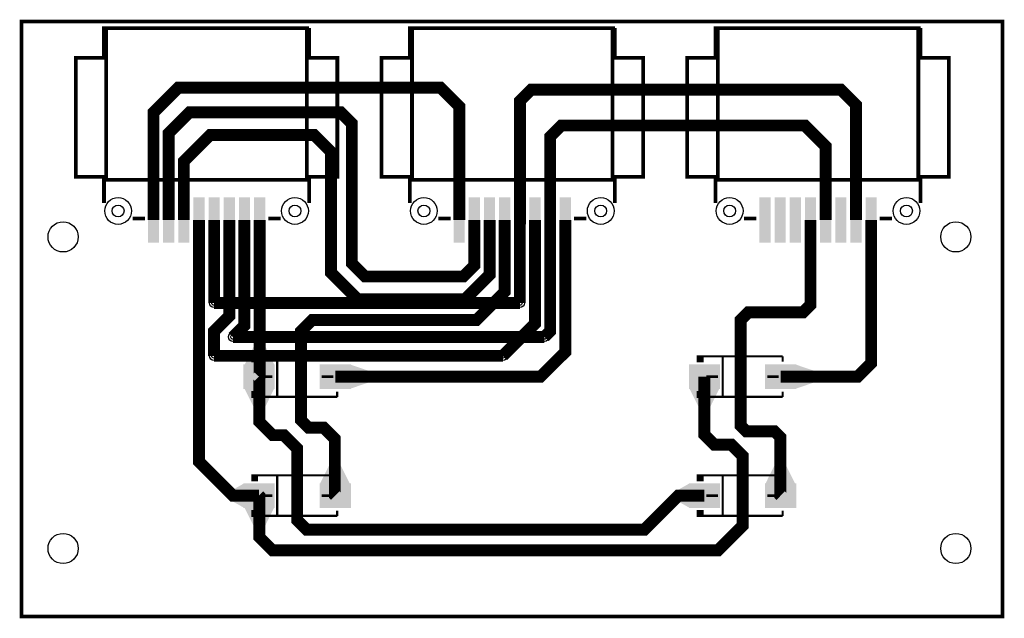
# Model space of a CAD drawing. Header units: millimetres. Extents: x -0.1 to 66.1, y -40.1 to 0.1.
import ezdxf

# ---------------------------------------------------------------- set-up
doc = ezdxf.new("R2010")
doc.units = ezdxf.units.MM
for name, color, linetype, true_color in [('BoardOutLine', 7, 'Continuous', 0xff00ff), ('BottomLayer', 7, 'Continuous', 0x0000ff), ('Document', 7, 'Continuous', 0xffffff), ('Hole', 7, 'Continuous', 0x222222), ('Multi-Layer', 7, 'Continuous', 0xc0c0c0), ('TopLayer', 7, 'Continuous', 0xff0000), ('TopPasteMaskLayer', 7, 'Continuous', 0x808080), ('TopSilkLayer', 7, 'Continuous', 0xffcc00), ('TopSolderMaskLayer', 7, 'Continuous', 0x800080)]:
    doc.layers.add(name, color=color, linetype=linetype, true_color=true_color)

msp = doc.modelspace()

# ---------------------------------------------------------------- hatches: boundary and pattern name
at = {"layer": 'Document'}
for points in [[(17.142, -25.176), (17.292, -25.176), (17.292, -22.576), (17.142, -22.576)], [(47.114, -25.176), (47.264, -25.176), (47.264, -22.576), (47.114, -22.576)], [(16.11, -23.973), (16.11, -23.78), (16.883, -23.78), (16.883, -23.973)], [(20.974, -23.973), (20.974, -23.78), (20.201, -23.78), (20.201, -23.973)], [(20.684, -24.52), (20.684, -23.232), (20.491, -23.232), (20.491, -24.52)], [(46.082, -23.973), (46.082, -23.78), (46.855, -23.78), (46.855, -23.973)], [(50.946, -23.973), (50.946, -23.78), (50.174, -23.78), (50.174, -23.973)], [(50.656, -24.52), (50.656, -23.232), (50.463, -23.232), (50.463, -24.52)], [(17.142, -33.177), (17.292, -33.177), (17.292, -30.577), (17.142, -30.577)], [(47.114, -33.177), (47.264, -33.177), (47.264, -30.577), (47.114, -30.577)], [(16.11, -31.974), (16.11, -31.781), (16.883, -31.781), (16.883, -31.974)], [(20.974, -31.974), (20.974, -31.781), (20.201, -31.781), (20.201, -31.974)], [(20.684, -32.521), (20.684, -31.233), (20.491, -31.233), (20.491, -32.521)], [(46.082, -31.974), (46.082, -31.781), (46.855, -31.781), (46.855, -31.974)], [(50.946, -31.974), (50.946, -31.781), (50.174, -31.781), (50.174, -31.974)], [(50.656, -32.521), (50.656, -31.233), (50.463, -31.233), (50.463, -32.521)]]:
    msp.add_hatch(color=256, dxfattribs=at).paths.add_polyline_path(points)
at = {"layer": 'TopLayer'}
for points in [[(9.226, -14.835), (8.526, -14.835), (8.526, -11.835), (9.226, -11.835)], [(10.246, -14.835), (9.546, -14.835), (9.546, -11.835), (10.246, -11.835)], [(11.266, -14.835), (10.566, -14.835), (10.566, -11.835), (11.266, -11.835)], [(12.286, -14.835), (11.586, -14.835), (11.586, -11.835), (12.286, -11.835)], [(13.306, -14.835), (12.606, -14.835), (12.606, -11.835), (13.306, -11.835)], [(14.326, -14.835), (13.626, -14.835), (13.626, -11.835), (14.326, -11.835)], [(15.346, -14.835), (14.646, -14.835), (14.646, -11.835), (15.346, -11.835)], [(16.366, -14.835), (15.666, -14.835), (15.666, -11.835), (16.366, -11.835)], [(29.8, -14.835), (29.1, -14.835), (29.1, -11.835), (29.8, -11.835)], [(30.82, -14.835), (30.12, -14.835), (30.12, -11.835), (30.82, -11.835)], [(31.84, -14.835), (31.14, -14.835), (31.14, -11.835), (31.84, -11.835)], [(32.86, -14.835), (32.16, -14.835), (32.16, -11.835), (32.86, -11.835)], [(33.88, -14.835), (33.18, -14.835), (33.18, -11.835), (33.88, -11.835)], [(34.9, -14.835), (34.2, -14.835), (34.2, -11.835), (34.9, -11.835)], [(35.92, -14.835), (35.22, -14.835), (35.22, -11.835), (35.92, -11.835)], [(36.94, -14.835), (36.24, -14.835), (36.24, -11.835), (36.94, -11.835)], [(50.374, -14.835), (49.674, -14.835), (49.674, -11.835), (50.374, -11.835)], [(51.394, -14.835), (50.694, -14.835), (50.694, -11.835), (51.394, -11.835)], [(52.414, -14.835), (51.714, -14.835), (51.714, -11.835), (52.414, -11.835)], [(53.434, -14.835), (52.734, -14.835), (52.734, -11.835), (53.434, -11.835)], [(54.454, -14.835), (53.754, -14.835), (53.754, -11.835), (54.454, -11.835)], [(55.474, -14.835), (54.774, -14.835), (54.774, -11.835), (55.474, -11.835)], [(56.494, -14.835), (55.794, -14.835), (55.794, -11.835), (56.494, -11.835)], [(57.514, -14.835), (56.814, -14.835), (56.814, -11.835), (57.514, -11.835)], [(17, -23.066), (15.016, -23.066), (15.616, -21.866), (16.416, -21.866)], [(14.953, -23.066), (14.953, -24.686), (17, -24.686), (17, -23.066)], [(22.131, -23.066), (22.131, -24.686), (20.084, -24.686), (20.084, -23.066)], [(22.131, -23.066), (22.131, -24.686), (23.331, -24.276), (23.331, -23.476)], [(44.925, -23.066), (44.925, -24.686), (46.972, -24.686), (46.972, -23.066)], [(52.103, -23.066), (52.103, -24.686), (50.056, -24.686), (50.056, -23.066)], [(52.103, -23.066), (52.103, -24.686), (53.303, -24.276), (53.303, -23.476)], [(15.002, -24.686), (17, -24.686), (16.402, -25.886), (15.602, -25.886)], [(44.949, -24.686), (46.949, -24.686), (46.349, -25.886), (45.549, -25.886)], [(20.084, -31.067), (22.082, -31.067), (21.482, -29.867), (20.682, -29.867)], [(50.056, -31.067), (52.054, -31.067), (51.454, -29.867), (50.654, -29.867)], [(14.953, -31.067), (14.953, -32.687), (14.224, -32.277), (14.224, -31.477)], [(14.953, -31.067), (14.953, -32.687), (17, -32.687), (17, -31.067)], [(22.131, -31.067), (22.131, -32.687), (20.084, -32.687), (20.084, -31.067)], [(44.925, -31.067), (44.925, -32.687), (44.196, -32.277), (44.196, -31.477)], [(44.925, -31.067), (44.925, -32.687), (46.972, -32.687), (46.972, -31.067)], [(52.103, -31.067), (52.103, -32.687), (50.056, -32.687), (50.056, -31.067)], [(15.002, -32.687), (17, -32.687), (16.402, -33.887), (15.602, -33.887)]]:
    msp.add_hatch(color=256, dxfattribs=at).paths.add_polyline_path(points)
at = {"layer": 'TopPasteMaskLayer'}
for points in [[(8.526, -11.835), (8.526, -14.835), (9.226, -14.835), (9.226, -11.835)], [(9.546, -11.835), (9.546, -14.835), (10.246, -14.835), (10.246, -11.835)], [(10.566, -11.835), (10.566, -14.835), (11.266, -14.835), (11.266, -11.835)], [(12.286, -14.835), (12.286, -11.835), (11.586, -11.835), (11.586, -14.835)], [(13.306, -14.835), (13.306, -11.835), (12.606, -11.835), (12.606, -14.835)], [(14.326, -14.835), (14.326, -11.835), (13.626, -11.835), (13.626, -14.835)], [(15.346, -14.835), (15.346, -11.835), (14.646, -11.835), (14.646, -14.835)], [(16.366, -14.835), (16.366, -11.835), (15.666, -11.835), (15.666, -14.835)], [(29.1, -11.835), (29.1, -14.835), (29.8, -14.835), (29.8, -11.835)], [(30.12, -11.835), (30.12, -14.835), (30.82, -14.835), (30.82, -11.835)], [(31.14, -11.835), (31.14, -14.835), (31.84, -14.835), (31.84, -11.835)], [(32.86, -14.835), (32.86, -11.835), (32.16, -11.835), (32.16, -14.835)], [(33.88, -14.835), (33.88, -11.835), (33.18, -11.835), (33.18, -14.835)], [(34.9, -14.835), (34.9, -11.835), (34.2, -11.835), (34.2, -14.835)], [(35.92, -14.835), (35.92, -11.835), (35.22, -11.835), (35.22, -14.835)], [(36.94, -14.835), (36.94, -11.835), (36.24, -11.835), (36.24, -14.835)], [(49.674, -11.835), (49.674, -14.835), (50.374, -14.835), (50.374, -11.835)], [(50.694, -11.835), (50.694, -14.835), (51.394, -14.835), (51.394, -11.835)], [(51.714, -11.835), (51.714, -14.835), (52.414, -14.835), (52.414, -11.835)], [(53.434, -14.835), (53.434, -11.835), (52.734, -11.835), (52.734, -14.835)], [(54.454, -14.835), (54.454, -11.835), (53.754, -11.835), (53.754, -14.835)], [(55.474, -14.835), (55.474, -11.835), (54.774, -11.835), (54.774, -14.835)], [(56.494, -14.835), (56.494, -11.835), (55.794, -11.835), (55.794, -14.835)], [(57.514, -14.835), (57.514, -11.835), (56.814, -11.835), (56.814, -14.835)], [(14.953, -23.066), (14.953, -24.686), (17, -24.686), (17, -23.066)], [(22.131, -23.066), (22.131, -24.686), (20.084, -24.686), (20.084, -23.066)], [(44.925, -23.066), (44.925, -24.686), (46.972, -24.686), (46.972, -23.066)], [(52.103, -23.066), (52.103, -24.686), (50.056, -24.686), (50.056, -23.066)], [(14.953, -31.067), (14.953, -32.687), (17, -32.687), (17, -31.067)], [(22.131, -31.067), (22.131, -32.687), (20.084, -32.687), (20.084, -31.067)], [(44.925, -31.067), (44.925, -32.687), (46.972, -32.687), (46.972, -31.067)], [(52.103, -31.067), (52.103, -32.687), (50.056, -32.687), (50.056, -31.067)]]:
    msp.add_hatch(color=256, dxfattribs=at).paths.add_polyline_path(points)
at = {"layer": 'TopSilkLayer'}
for points in [[(15.917, -22.436), (15.917, -22.914), (15.46, -22.914), (15.46, -22.436)], [(45.889, -22.436), (45.889, -22.914), (45.432, -22.914), (45.432, -22.436)], [(15.917, -25.316), (15.917, -24.838), (15.46, -24.838), (15.46, -25.316)], [(45.889, -25.316), (45.889, -24.838), (45.432, -24.838), (45.432, -25.316)], [(15.917, -30.437), (15.917, -30.915), (15.46, -30.915), (15.46, -30.437)], [(45.889, -30.437), (45.889, -30.915), (45.432, -30.915), (45.432, -30.437)], [(15.917, -33.317), (15.917, -32.839), (15.46, -32.839), (15.46, -33.317)], [(45.889, -33.317), (45.889, -32.839), (45.432, -32.839), (45.432, -33.317)]]:
    msp.add_hatch(color=256, dxfattribs=at).paths.add_polyline_path(points)
at = {"layer": 'TopSolderMaskLayer'}
for points in [[(9.251, -14.86), (8.501, -14.86), (8.501, -11.81), (9.251, -11.81)], [(10.271, -14.86), (9.521, -14.86), (9.521, -11.81), (10.271, -11.81)], [(11.291, -14.86), (10.541, -14.86), (10.541, -11.81), (11.291, -11.81)], [(12.311, -14.86), (11.561, -14.86), (11.561, -11.81), (12.311, -11.81)], [(13.331, -14.86), (12.581, -14.86), (12.581, -11.81), (13.331, -11.81)], [(14.351, -14.86), (13.601, -14.86), (13.601, -11.81), (14.351, -11.81)], [(15.371, -14.86), (14.621, -14.86), (14.621, -11.81), (15.371, -11.81)], [(16.391, -14.86), (15.641, -14.86), (15.641, -11.81), (16.391, -11.81)], [(29.825, -14.86), (29.075, -14.86), (29.075, -11.81), (29.825, -11.81)], [(30.845, -14.86), (30.095, -14.86), (30.095, -11.81), (30.845, -11.81)], [(31.865, -14.86), (31.115, -14.86), (31.115, -11.81), (31.865, -11.81)], [(32.885, -14.86), (32.135, -14.86), (32.135, -11.81), (32.885, -11.81)], [(33.905, -14.86), (33.155, -14.86), (33.155, -11.81), (33.905, -11.81)], [(34.925, -14.86), (34.175, -14.86), (34.175, -11.81), (34.925, -11.81)], [(35.945, -14.86), (35.195, -14.86), (35.195, -11.81), (35.945, -11.81)], [(36.965, -14.86), (36.215, -14.86), (36.215, -11.81), (36.965, -11.81)], [(50.399, -14.86), (49.649, -14.86), (49.649, -11.81), (50.399, -11.81)], [(51.419, -14.86), (50.669, -14.86), (50.669, -11.81), (51.419, -11.81)], [(52.439, -14.86), (51.689, -14.86), (51.689, -11.81), (52.439, -11.81)], [(53.459, -14.86), (52.709, -14.86), (52.709, -11.81), (53.459, -11.81)], [(54.479, -14.86), (53.729, -14.86), (53.729, -11.81), (54.479, -11.81)], [(55.499, -14.86), (54.749, -14.86), (54.749, -11.81), (55.499, -11.81)], [(56.519, -14.86), (55.769, -14.86), (55.769, -11.81), (56.519, -11.81)], [(57.539, -14.86), (56.789, -14.86), (56.789, -11.81), (57.539, -11.81)], [(14.928, -23.041), (14.928, -24.711), (17.025, -24.711), (17.025, -23.041)], [(22.156, -23.041), (22.156, -24.711), (20.059, -24.711), (20.059, -23.041)], [(44.9, -23.041), (44.9, -24.711), (46.997, -24.711), (46.997, -23.041)], [(52.128, -23.041), (52.128, -24.711), (50.031, -24.711), (50.031, -23.041)], [(14.928, -31.042), (14.928, -32.712), (17.025, -32.712), (17.025, -31.042)], [(22.156, -31.042), (22.156, -32.712), (20.059, -32.712), (20.059, -31.042)], [(44.9, -31.042), (44.9, -32.712), (46.997, -32.712), (46.997, -31.042)], [(52.128, -31.042), (52.128, -32.712), (50.031, -32.712), (50.031, -31.042)]]:
    msp.add_hatch(color=256, dxfattribs=at).paths.add_polyline_path(points)

# ---------------------------------------------------------------- linework, layer by layer
at = {"layer": 'BoardOutLine', "const_width": 0.254}
msp.add_lwpolyline([(0, 0), (66, 0), (66, -40), (0, -40), (0, 0)], close=True, dxfattribs=at)
for points in [[(19.196, -0.435), (19.196, -10.635), (5.696, -10.635), (5.696, -0.435)], [(39.77, -0.435), (39.77, -10.635), (26.27, -10.635), (26.27, -0.435)], [(60.344, -0.435), (60.344, -10.635), (46.844, -10.635), (46.844, -0.435)]]:
    msp.add_lwpolyline(points, dxfattribs=at)
at = {"layer": 'BottomLayer', "const_width": 0.8}
for points in [[(12.956, -18.923), (33.528, -18.923)], [(14.224, -21.209), (35.179, -21.209)], [(32.385, -22.479), (12.954, -22.479)]]:
    msp.add_lwpolyline(points, dxfattribs=at)
at = {"layer": 'Document'}
for centre in [(6.496, -12.735), (18.396, -12.735), (27.07, -12.735), (38.97, -12.735), (47.644, -12.735), (59.544, -12.735)]:
    msp.add_circle(centre, 0.4, dxfattribs=at)
at = {"layer": 'Hole'}
for centre in [(12.956, -18.923), (33.528, -18.923), (14.224, -21.209), (35.179, -21.209), (12.954, -22.479), (32.385, -22.479)]:
    msp.add_circle(centre, 0.155, dxfattribs=at)
at = {"layer": 'Multi-Layer'}
for centre, radius in [((6.496, -12.735), 0.9), ((18.396, -12.735), 0.9), ((27.07, -12.735), 0.9), ((38.97, -12.735), 0.9), ((47.644, -12.735), 0.9), ((59.544, -12.735), 0.9), ((2.794, -14.478), 1.016), ((62.865, -14.478), 1.016), ((12.956, -18.923), 0.31), ((33.528, -18.923), 0.31), ((14.224, -21.209), 0.31), ((35.179, -21.209), 0.31), ((12.954, -22.479), 0.31), ((32.385, -22.479), 0.31), ((2.794, -35.433), 1.016), ((62.865, -35.433), 1.016)]:
    msp.add_circle(centre, radius, dxfattribs=at)
at = {"layer": 'TopLayer', "const_width": 0.8}
for points in [[(8.877, -13.335), (8.877, -6.109), (10.541, -4.445), (28.194, -4.445), (29.449, -5.7), (29.449, -13.335)], [(56.144, -13.335), (56.144, -5.598), (55.118, -4.572), (34.29, -4.572), (33.531, -5.331), (33.531, -13.335)], [(30.47, -13.335), (30.47, -16.393), (29.718, -17.145), (23.114, -17.145), (22.225, -16.256), (22.225, -6.858), (21.463, -6.096), (11.303, -6.096), (9.896, -7.503), (9.896, -13.335)], [(54.105, -13.335), (54.105, -8.385), (52.705, -6.985), (36.322, -6.985), (35.57, -7.737), (35.57, -13.335)], [(31.491, -13.335), (31.491, -17.023), (29.845, -18.669), (22.606, -18.669), (20.828, -16.891), (20.828, -8.763), (19.685, -7.62), (12.7, -7.62), (10.917, -9.403), (10.917, -13.335)], [(11.935, -13.335), (11.935, -29.589), (14.224, -31.877), (15.977, -31.877)], [(12.954, -22.479), (12.954, -20.828), (13.975, -19.807), (13.975, -13.335)], [(12.957, -13.335), (12.957, -18.923)], [(14.996, -13.335), (14.996, -20.437), (14.224, -21.209)], [(15.977, -23.876), (16.015, -23.835), (16.015, -13.335)], [(21.107, -31.877), (21.082, -31.852), (21.082, -28.067), (20.32, -27.305), (19.304, -27.305), (18.796, -26.797), (18.796, -20.828), (19.558, -20.066), (30.607, -20.066), (32.51, -18.164), (32.51, -13.335)], [(21.107, -23.876), (34.925, -23.876), (36.591, -22.212), (36.591, -13.335)], [(34.549, -13.335), (34.549, -20.315), (32.639, -22.225), (32.385, -22.479)], [(33.528, -18.923), (33.531, -13.335)], [(35.179, -21.209), (35.57, -20.818), (35.57, -13.335)], [(51.08, -31.877), (51.054, -31.852), (51.054, -27.94), (50.673, -27.559), (48.768, -27.559), (48.387, -27.178), (48.387, -20.066), (48.895, -19.558), (52.578, -19.558), (53.084, -19.053), (53.084, -13.335)], [(51.08, -23.876), (56.261, -23.876), (57.165, -22.974), (57.165, -13.335)], [(15.977, -23.876), (16.002, -23.901), (16.002, -26.924), (16.891, -27.813), (17.653, -27.813), (18.542, -28.702), (18.542, -33.528), (19.177, -34.163), (41.91, -34.163), (44.196, -31.877), (45.949, -31.877)], [(15.977, -31.877), (16.002, -31.902), (16.002, -34.671), (16.891, -35.56), (46.863, -35.56), (48.514, -33.909), (48.514, -29.21), (47.752, -28.448), (46.609, -28.448), (45.949, -27.788), (45.949, -23.876)]]:
    msp.add_lwpolyline(points, dxfattribs=at)
at = {"layer": 'TopSilkLayer'}
for points, const_width in [([(19.346, -0.435), (5.546, -0.435), (5.546, -2.435), (3.646, -2.435), (3.646, -10.435), (5.546, -10.435), (5.546, -12.197)], 0.254), ([(19.346, -12.197), (19.346, -10.435), (21.246, -10.435), (21.246, -2.435), (19.346, -2.435), (19.346, -0.435)], 0.254), ([(39.92, -0.435), (26.12, -0.435), (26.12, -2.435), (24.22, -2.435), (24.22, -10.435), (26.12, -10.435), (26.12, -12.197)], 0.254), ([(39.92, -12.197), (39.92, -10.435), (41.82, -10.435), (41.82, -2.435), (39.92, -2.435), (39.92, -0.435)], 0.254), ([(60.494, -0.435), (46.694, -0.435), (46.694, -2.435), (44.794, -2.435), (44.794, -10.435), (46.694, -10.435), (46.694, -12.197)], 0.254), ([(60.494, -12.197), (60.494, -10.435), (62.394, -10.435), (62.394, -2.435), (60.494, -2.435), (60.494, -0.435)], 0.254), ([(7.468, -13.235), (8.295, -13.235)], 0.254), ([(16.597, -13.235), (17.424, -13.235)], 0.254), ([(28.042, -13.235), (28.869, -13.235)], 0.254), ([(37.171, -13.235), (37.998, -13.235)], 0.254), ([(48.616, -13.235), (49.443, -13.235)], 0.254), ([(57.745, -13.235), (58.572, -13.235)], 0.254), ([(15.841, -22.512), (21.243, -22.512)], 0.152), ([(17.203, -22.512), (17.203, -25.24)], 0.152), ([(21.243, -22.512), (21.243, -22.863)], 0.152), ([(45.813, -22.512), (51.215, -22.512)], 0.152), ([(47.175, -22.512), (47.175, -25.24)], 0.152), ([(51.215, -22.512), (51.215, -22.863)], 0.152), ([(15.841, -25.24), (21.243, -25.24)], 0.152), ([(21.243, -25.24), (21.243, -24.889)], 0.152), ([(45.813, -25.24), (51.215, -25.24)], 0.152), ([(51.215, -25.24), (51.215, -24.889)], 0.152), ([(15.841, -30.513), (21.243, -30.513)], 0.152), ([(17.203, -30.513), (17.203, -33.241)], 0.152), ([(21.243, -30.513), (21.243, -30.864)], 0.152), ([(45.813, -30.513), (51.215, -30.513)], 0.152), ([(47.175, -30.513), (47.175, -33.241)], 0.152), ([(51.215, -30.513), (51.215, -30.864)], 0.152), ([(21.243, -33.241), (21.243, -32.89)], 0.152), ([(51.215, -33.241), (51.215, -32.89)], 0.152), ([(15.841, -33.241), (21.243, -33.241)], 0.152), ([(45.813, -33.241), (51.215, -33.241)], 0.152)]:
    msp.add_lwpolyline(points, dxfattribs=dict(at, const_width=const_width))

doc.saveas('drawing.dxf')
